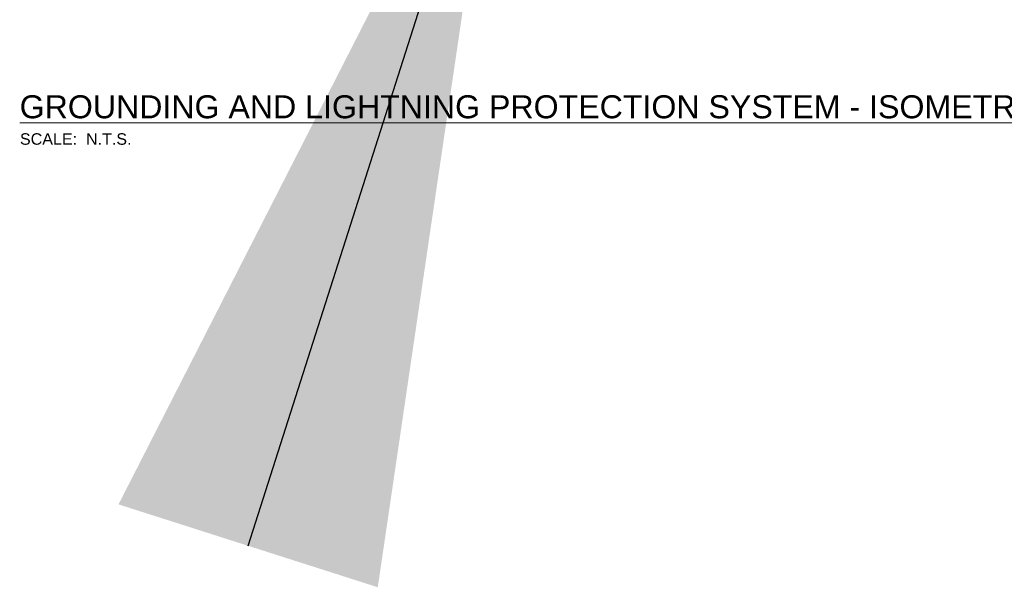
# Model space of a CAD drawing. Header units: inches. Extents: x 0 to 21849, y -2776 to 20143.
# Tile 1 of 47: x 1912 to 2940, y -2776 to -2184. Entities that reach past the tile are written whole.
import ezdxf
from ezdxf import colors
from ezdxf.entities.mleader import LeaderData, LeaderLine
from ezdxf.math import Vec2, Vec3

# ---------------------------------------------------------------- set-up
doc = ezdxf.new("R2010")
doc.units = ezdxf.units.IN
doc.header["$MEASUREMENT"] = 0
doc.layers.add('E-STD-TEXT', color=7, linetype='Continuous', lineweight=20)
doc.styles.get("Standard").update_dxf_attribs({"font": 'arial.ttf'})

msp = doc.modelspace()

# ---------------------------------------------------------------- texts
at = {"layer": 'E-STD-TEXT', "color": 0, "attachment_point": 1}
for s, width, insert, char_height in [('{\\LGROUNDING AND LIGHTNING PROTECTION SYSTEM - ISOMETRIC VIEW }', 1193.952, (1912, -2262.4), 24), ('SCALE:  N.T.S.', 146.681, (1912.3, -2302), 12)]:
    msp.add_mtext_dynamic_manual_height_columns(s, width=width, gutter_width=48, heights=[0], dxfattribs=dict(at, insert=insert, char_height=char_height))

# ---------------------------------------------------------------- leaders
at = {"layer": 'E-STD-TEXT', "color": 0}
ml = msp.add_multileader_mtext('Standard', dxfattribs=at)
ml.set_content('')
ml.set_leader_properties()
ml.build(insert=Vec2(0, 0))
ml.multileader.update_dxf_attribs({"dogleg_length": 0.36, "arrow_head_size": 864, "scale": 48})
ctx = ml.context
ctx.base_point, ctx.scale, ctx.char_height, ctx.arrow_head_size, ctx.landing_gap_size, ctx.plane_origin = Vec3(2466.2, -1945.1), 48, 8.64, 864, 4.32, Vec3(2332.9, -2208)
notes = []
notes.append((ctx, [(0, (1, 1, 0), (2450.5, -1945.1), (1, 0), 15.7, [(1, [(2413.4, -1909.4), (2391.9, -1976.7)], 0, [])])]))
ctx.mtext.insert, ctx.mtext.flow_direction = Vec3(2470.5, -1940.8), 5
for ctx, leaders in notes:
    for number, flags, end, landing, length, lines in leaders:
        leader = LeaderData()
        leader.index, (leader.has_last_leader_line, leader.has_dogleg_vector, leader.attachment_direction) = number, flags
        leader.last_leader_point, leader.dogleg_vector, leader.dogleg_length = Vec3(end), Vec3(landing), length
        for number, points, colour, breaks in lines:
            line = LeaderLine()
            line.index, line.vertices, line.color, line.breaks = number, Vec3.list(points), colors.encode_raw_color(colour), breaks
            leader.lines.append(line)
        ctx.leaders.append(leader)

doc.saveas('drawing.dxf')
